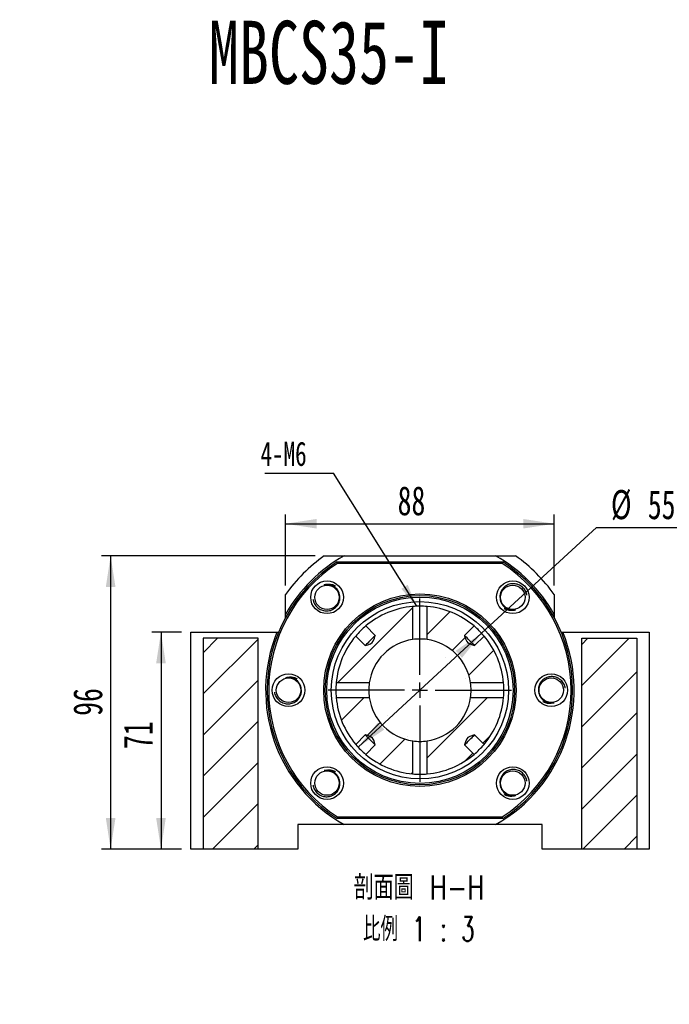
# Paper-space layout 'MBCS35-I' of a CAD drawing. Header units: millimetres. Extents: x 25 to 284, y 3 to 200.
# Tile 3 of 5: x 102 to 173, y 93 to 200. Entities that reach past the tile are written whole.
import ezdxf

# ---------------------------------------------------------------- set-up
doc = ezdxf.new("R2010")
doc.units = ezdxf.units.MM
doc.layers.add('圖層0', color=7, linetype='Continuous')
doc.styles.add('SLDTEXTSTYLE0', font='TXT', dxfattribs={"width": 0.7})
doc.styles.add('SLDTEXTSTYLE1', font='TXT', dxfattribs={"width": 0.7, "bigfont": 'bigfont'})
doc.styles.add('SLDTEXTSTYLE4', font='TXT', dxfattribs={"width": 0.75, "bigfont": 'bigfont'})
doc.styles.add('SLDTEXTSTYLE5', font='TXT', dxfattribs={"width": 0.65625, "bigfont": 'bigfont'})
doc.dimstyles.new('SLDDIMSTYLE1', dxfattribs={"dimtxt": 3.389974, "dimasz": 2.5, "dimexe": 0, "dimexo": 0.0625, "dimgap": 0.847493, "dimtad": 0, "dimtih": 1, "dimtoh": 1, "dimlfac": 3, "dimrnd": 1e-09, "dimzin": 12, "dimdsep": 46, "dimtxsty": 'SLDTEXTSTYLE0', "dimsah": 1, "dimcen": 0, "dimadec": 0, "dimazin": 3, "dimtfac": 1, "dimtmove": 0, "dimatfit": 3, "dimfxl": 1, "dimfrac": 2, "dimtolj": 1, "dimtzin": 12, "dimarcsym": 0})
doc.dimstyles.new('SLDDIMSTYLE2', dxfattribs={"dimtxt": 0.18, "dimasz": 2.5, "dimexe": 0, "dimexo": 0.0625, "dimgap": 0, "dimtad": 0, "dimtih": 1, "dimtoh": 1, "dimdec": 0, "dimrnd": 1e-09, "dimzin": 0, "dimdsep": 46, "dimtxsty": 'Standard', "dimsah": 1, "dimcen": 0.09, "dimadec": 0, "dimazin": 0, "dimtfac": 2.5, "dimtdec": 0, "dimtofl": 0, "dimtmove": 0, "dimatfit": 3, "dimfxl": 1, "dimfrac": 2, "dimtolj": 1, "dimtzin": 0, "dimarcsym": 0})
doc.dimstyles.new('SLDDIMSTYLE3', dxfattribs={"dimtxt": 3.389974, "dimasz": 2.5, "dimexe": 0, "dimexo": 0.0625, "dimgap": 0.847493, "dimtad": 1, "dimlfac": 3, "dimrnd": 1e-09, "dimzin": 12, "dimdsep": 46, "dimtxsty": 'SLDTEXTSTYLE0', "dimsah": 1, "dimcen": 0.09, "dimadec": 0, "dimazin": 3, "dimtfac": 1, "dimtofl": 0, "dimtmove": 0, "dimatfit": 3, "dimfxl": 1, "dimfrac": 2, "dimtolj": 1, "dimtzin": 12, "dimarcsym": 0})

# ---------------------------------------------------------------- blocks, each defined once
blk = doc.blocks.new('SW_SYMBOL_HOLE_DIAM')
at = {"layer": '圖層0', "color": 0}
blk.add_line((300, 0), (700, 1000), dxfattribs=at)
blk.add_circle((500, 500), 350, dxfattribs=at)
blk = doc.blocks.new('SW_SYMBOL_HOLE_SPOT')
at = {"layer": '圖層0', "color": 0}
for p, q in [((0, 875), (0, 75)), ((1600, 75), (1600, 875)), ((0, 75), (1600, 75))]:
    blk.add_line(p, q, dxfattribs=at)
blk = doc.blocks.new('SW_NOTE_9')
at = {"layer": '圖層0', "color": 0}
blk.add_line((19.65, 0), (0, 0), dxfattribs=at)
at = {"layer": '圖層0', "color": 0, "xscale": 0.003964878, "yscale": 0.003964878, "zscale": 0.003964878}
for name, p in [('SW_SYMBOL_HOLE_DIAM', (3.77, 5.75)), ('SW_SYMBOL_HOLE_DIAM', (7.65, 0.52)), ('SW_SYMBOL_HOLE_SPOT', (0.45, 0.52))]:
    blk.add_blockref(name, p, dxfattribs=at)
at = {"layer": '圖層0', "color": 0, "char_height": 3.175, "attachment_point": 1}
for s, insert, style in [('14\\M+18AD1\\M+190FA', (7.79, 9.45), 'SLDTEXTSTYLE1'), ('6-', (0.45, 9.45), 'SLDTEXTSTYLE0'), ('20', (11.67, 4.21), 'SLDTEXTSTYLE0')]:
    blk.add_mtext(s, dxfattribs=dict(at, insert=insert, style=style))
blk = doc.blocks.new('_D_48')
at = {"layer": '圖層0', "color": 7}
for p, q in [((119.89, 133.46), (116.64, 133.46)), ((117.64, 133.46), (117.64, 109.79)), ((119.89, 109.79), (116.64, 109.79))]:
    blk.add_line(p, q, dxfattribs=at)
for points in [[(117.64, 133.46), (117.11, 130.07), (118.16, 130.07)], [(117.64, 109.79), (118.16, 113.18), (117.11, 113.18)]]:
    blk.add_solid(points, dxfattribs=at)
at = {"layer": '圖層0', "color": 7, "insert": (113.54, 120.71), "char_height": 3.175, "attachment_point": 1, "rotation": 90, "style": 'SLDTEXTSTYLE0'}
blk.add_mtext('71', dxfattribs=at)
blk = doc.blocks.new('_D_49')
at = {"layer": '圖層0', "color": 7}
for p, q in [((134.46, 141.79), (111.14, 141.79)), ((112.14, 141.79), (112.14, 109.79)), ((119.89, 109.79), (111.14, 109.79))]:
    blk.add_line(p, q, dxfattribs=at)
for points in [[(112.14, 141.79), (111.62, 138.4), (112.67, 138.4)], [(112.14, 109.79), (112.67, 113.18), (111.62, 113.18)]]:
    blk.add_solid(points, dxfattribs=at)
at = {"layer": '圖層0', "color": 7, "insert": (108.05, 124.33), "char_height": 3.175, "attachment_point": 1, "rotation": 90, "style": 'SLDTEXTSTYLE0'}
blk.add_mtext('96', dxfattribs=at)
blk = doc.blocks.new('_D_50')
at = {"layer": '圖層0', "color": 7}
for p, q in [((131.22, 138.56), (131.22, 146.29)), ((160.56, 138.56), (160.56, 146.29)), ((131.22, 145.29), (160.56, 145.29))]:
    blk.add_line(p, q, dxfattribs=at)
for points in [[(131.22, 145.29), (134.61, 144.77), (134.61, 145.81)], [(160.56, 145.29), (157.17, 145.81), (157.17, 144.77)]]:
    blk.add_solid(points, dxfattribs=at)
at = {"layer": '圖層0', "color": 7, "insert": (143.46, 149.39), "char_height": 3.175, "attachment_point": 1, "style": 'SLDTEXTSTYLE0'}
blk.add_mtext('88', dxfattribs=at)
blk = doc.blocks.new('_D_51')
at = {"layer": '圖層0', "color": 7}
for p, q in [((152.63, 133.34), (165.16, 144.87)), ((165.16, 144.87), (174.74, 144.87)), ((139.15, 120.92), (152.63, 133.34))]:
    blk.add_line(p, q, dxfattribs=at)
blk.add_arc((145.89, 127.13), 9.17, 46.3852, 48.8741, dxfattribs=at)
for points in [[(152.63, 133.34), (149.79, 131.43), (150.49, 130.66)], [(139.15, 120.92), (142, 122.83), (141.29, 123.6)]]:
    blk.add_solid(points, dxfattribs=at)
at = {"layer": '圖層0', "color": 7, "char_height": 3.175, "attachment_point": 1, "style": 'SLDTEXTSTYLE0'}
for s, insert in [('%%c', (166.74, 148.97)), ('55', (170.76, 148.97))]:
    blk.add_mtext(s, dxfattribs=dict(at, insert=insert))
blk = doc.blocks.new('SW_NOTE_10')
at = {"layer": '圖層0', "color": 0, "char_height": 2.6458, "attachment_point": 2}
for s, insert, style in [('\\M+19655\\M+196CA\\M+19AA4 H-H', (8.68, 3.41), 'SLDTEXTSTYLE4'), ('\\M+194E4\\M+197E1 1 : 3', (8.66, -1.12), 'SLDTEXTSTYLE5')]:
    blk.add_mtext(s, dxfattribs=dict(at, insert=insert, style=style))
blk = doc.blocks.new('SW_NOTE_11')
at = {"layer": '圖層0', "color": 0}
blk.add_line((-7.49, 0), (0, 0), dxfattribs=at)
at = {"layer": '圖層0', "color": 0, "insert": (-7.95, 3.43), "char_height": 2.646, "attachment_point": 1, "style": 'SLDTEXTSTYLE0'}
blk.add_mtext('4-M6', dxfattribs=at)
blk = doc.blocks.new('SW_CENTERMARKSYMBOL_26')
at = {"layer": '圖層0', "color": 0}
for p, q in [((0, 1.67), (0, 10)), ((-1.67, 0), (-10, 0)), ((0, 0), (-0.83, 0)), ((0, 0), (0, 0.83)), ((0, 0), (0, -0.83)), ((0, 0), (0.83, 0)), ((1.67, 0), (10, 0)), ((0, -1.67), (0, -10))]:
    blk.add_line(p, q, dxfattribs=at)

psp = doc.layouts.new('MBCS35-I')

# ---------------------------------------------------------------- hatches: boundary and pattern name
at = {"layer": '圖層0', "linetype": 'Continuous', "lineweight": 18}
h = psp.add_hatch(dxfattribs=at)
h.set_pattern_fill('ANSI31', color=256, style=0)
edge = h.paths.add_edge_path(flags=0)
edge.add_spline(control_points=[(141.0169, 133.0963), (140.9586, 132.8909), (140.9047, 132.6811), (140.8074, 132.491), (140.777, 132.4318), (140.7397, 132.3746), (140.6927, 132.3274), (140.6414, 132.276), (140.5782, 132.2363), (140.5131, 132.2043), (140.3265, 132.1125), (140.1229, 132.0592), (139.9229, 132.0024)], knot_values=[0.00402444, 0.00402444, 0.00402444, 0.00402444, 0.00594345, 0.00594345, 0.00594345, 0.00653765, 0.00653765, 0.00653765, 0.00718683, 0.00718683, 0.00718683, 0.00904577, 0.00904577, 0.00904577, 0.00904577], weights=[1, 1, 1, 1, 1, 1, 1, 1, 1, 1, 1, 1, 1], degree=3, periodic=0)
edge.add_line((139.9229, 132.0024), (138.8854, 133.0399))
edge.add_arc((145.8911, 127.1282), 9.1667, 139.840595, 175.046941)
edge.add_line((136.7586, 127.9197), (140.3641, 127.9197))
edge.add_arc((145.8911, 127.1282), 5.5833, 98.149212, 171.850788, ccw=False)
edge.add_line((145.0996, 132.6552), (145.0996, 136.2606))
edge.add_arc((145.8911, 127.1282), 9.1667, 94.953059, 130.159405)
edge.add_line((139.9793, 134.1339), (141.0169, 133.0963))
h = psp.add_hatch(dxfattribs=at)
h.set_pattern_fill('ANSI31', color=256, style=0)
edge = h.paths.add_edge_path(flags=0)
edge.add_line((152.8967, 133.0399), (151.8592, 132.0024))
edge.add_spline(control_points=[(151.8592, 132.0024), (151.8172, 132.0143), (151.7753, 132.0264), (151.7335, 132.0387), (151.6028, 132.0774), (151.4718, 132.1172), (151.3459, 132.1696), (151.2733, 132.1998), (151.2014, 132.2351), (151.1394, 132.2834), (151.0872, 132.324), (151.0427, 132.3757), (151.0079, 132.4319), (150.8876, 132.6263), (150.8339, 132.8557), (150.7712, 133.0755), (150.7692, 133.0824), (150.7672, 133.0894), (150.7652, 133.0963)], knot_values=[0.00196104, 0.00196104, 0.00196104, 0.00196104, 0.00235334, 0.00235334, 0.00235334, 0.00358141, 0.00358141, 0.00358141, 0.00429173, 0.00429173, 0.00429173, 0.00489204, 0.00489204, 0.00489204, 0.00697954, 0.00697954, 0.00697954, 0.00704534, 0.00704534, 0.00704534, 0.00704534], weights=[1, 1, 1, 1, 1, 1, 1, 1, 1, 1, 1, 1, 1, 1, 1, 1, 1, 1, 1], degree=3, periodic=0)
edge.add_line((150.7652, 133.0963), (151.8028, 134.1339))
edge.add_arc((145.8911, 127.1282), 9.1667, 49.840595, 85.046941)
edge.add_line((146.6825, 136.2606), (146.6825, 132.6552))
edge.add_arc((145.8911, 127.1282), 5.5833, 8.149212, 81.850788, ccw=False)
edge.add_line((151.418, 127.9197), (155.0235, 127.9197))
edge.add_arc((145.8911, 127.1282), 9.1667, 4.953059, 40.159405)
h = psp.add_hatch(dxfattribs=at)
h.set_pattern_fill('ANSI31', color=256, style=0)
h.paths.add_polyline_path([(122.2244, 109.7949), (128.2244, 109.7949), (128.2244, 132.7949), (122.2244, 132.7949)], flags=0)
h = psp.add_hatch(dxfattribs=at)
h.set_pattern_fill('ANSI31', color=256, style=0)
h.paths.add_polyline_path([(163.5577, 109.7949), (169.5577, 109.7949), (169.5577, 132.7949), (163.5577, 132.7949)], flags=0)
h = psp.add_hatch(dxfattribs=at)
h.set_pattern_fill('ANSI31', color=256, style=0)
edge = h.paths.add_edge_path(flags=0)
edge.add_spline(control_points=[(139.9229, 122.254), (139.9299, 122.252), (139.9368, 122.2501), (139.9438, 122.2481), (140.1636, 122.1853), (140.393, 122.1316), (140.5873, 122.0114), (140.6436, 121.9766), (140.6953, 121.9321), (140.7359, 121.8799), (140.7841, 121.8179), (140.8194, 121.7459), (140.8496, 121.6734), (140.902, 121.5475), (140.9419, 121.4165), (140.9805, 121.2857), (140.9929, 121.2439), (141.005, 121.202), (141.0169, 121.1601)], knot_values=[0.00799936, 0.00799936, 0.00799936, 0.00799936, 0.00806437, 0.00806437, 0.00806437, 0.01012652, 0.01012652, 0.01012652, 0.01071954, 0.01071954, 0.01071954, 0.01142123, 0.01142123, 0.01142123, 0.01263439, 0.01263439, 0.01263439, 0.01302192, 0.01302192, 0.01302192, 0.01302192], weights=[1, 1, 1, 1, 1, 1, 1, 1, 1, 1, 1, 1, 1, 1, 1, 1, 1, 1, 1], degree=3, periodic=0)
edge.add_line((141.0169, 121.1601), (139.9793, 120.1226))
edge.add_arc((145.8911, 127.1282), 9.1667, 229.840595, 265.046941)
edge.add_line((145.0996, 117.9958), (145.0996, 121.6013))
edge.add_arc((145.8911, 127.1282), 5.5833, 188.149212, 261.850788, ccw=False)
edge.add_line((140.3641, 126.3368), (136.7586, 126.3368))
edge.add_arc((145.8911, 127.1282), 9.1667, 184.953059, 220.159405)
edge.add_line((138.8854, 121.2165), (139.9229, 122.254))
h = psp.add_hatch(dxfattribs=at)
h.set_pattern_fill('ANSI31', color=256, style=0)
edge = h.paths.add_edge_path(flags=0)
edge.add_line((151.8592, 122.254), (152.8967, 121.2165))
edge.add_arc((145.8911, 127.1282), 9.1667, 319.840595, 355.046941)
edge.add_line((155.0235, 126.3368), (151.418, 126.3368))
edge.add_arc((145.8911, 127.1282), 5.5833, 278.149212, 351.850788, ccw=False)
edge.add_line((146.6825, 121.6013), (146.6825, 117.9958))
edge.add_arc((145.8911, 127.1282), 9.1667, 274.953059, 310.159405)
edge.add_line((151.8028, 120.1226), (150.7652, 121.1601))
edge.add_spline(control_points=[(150.7652, 121.1601), (150.7672, 121.167), (150.7692, 121.174), (150.7712, 121.1809), (150.8339, 121.4007), (150.8876, 121.6301), (151.0079, 121.8245), (151.0427, 121.8807), (151.0872, 121.9324), (151.1394, 121.973), (151.2014, 122.0213), (151.2733, 122.0566), (151.3459, 122.0868), (151.4718, 122.1392), (151.6028, 122.179), (151.7335, 122.2177), (151.7753, 122.23), (151.8172, 122.2421), (151.8592, 122.254)], knot_values=[0.00799936, 0.00799936, 0.00799936, 0.00799936, 0.00806437, 0.00806437, 0.00806437, 0.01012652, 0.01012652, 0.01012652, 0.01071954, 0.01071954, 0.01071954, 0.01142123, 0.01142123, 0.01142123, 0.01263439, 0.01263439, 0.01263439, 0.01302192, 0.01302192, 0.01302192, 0.01302192], weights=[1, 1, 1, 1, 1, 1, 1, 1, 1, 1, 1, 1, 1, 1, 1, 1, 1, 1, 1], degree=3, periodic=0)

# ---------------------------------------------------------------- linework, layer by layer
at = {"color": 7, "linetype": 'Continuous', "lineweight": 25}
for p, q in [((135.4561, 141.7949), (137.6297, 141.7949)), ((136.848, 141.1282), (154.9342, 141.1282)), ((154.8849, 140.9615), (136.8972, 140.9615)), ((137.6297, 141.7949), (154.1524, 141.7949)), ((154.1524, 141.7949), (156.326, 141.7949)), ((131.2244, 135.3896), (131.2244, 137.5632)), ((160.5577, 137.5632), (160.5577, 135.3896)), ((131.2244, 135.0444), (131.2244, 135.3896)), ((145.0996, 136.2606), (145.0996, 132.6552)), ((146.6825, 132.6552), (146.6825, 136.2606)), ((160.5577, 135.3896), (160.5577, 135.0444)), ((120.8911, 109.7949), (120.8911, 133.4615)), ((120.8911, 133.4615), (130.2946, 133.4615)), ((130.2946, 133.4615), (130.4746, 133.4615)), ((141.0169, 133.0963), (139.9793, 134.1339)), ((151.8028, 134.1339), (150.7652, 133.0963)), ((161.3075, 133.4615), (161.4875, 133.4615)), ((161.4875, 133.4615), (170.8911, 133.4615)), ((170.8911, 133.4615), (170.8911, 109.7949)), ((122.2244, 132.7949), (122.2244, 109.7949)), ((128.2244, 132.7949), (122.2244, 132.7949)), ((128.2244, 109.7949), (128.2244, 132.7949)), ((138.8854, 133.0399), (139.9229, 132.0024)), ((151.8592, 132.0024), (152.8967, 133.0399)), ((163.5577, 109.7949), (163.5577, 132.7949)), ((163.5577, 132.7949), (169.5577, 132.7949)), ((169.5577, 132.7949), (169.5577, 109.7949)), ((140.3641, 127.9197), (136.7586, 127.9197)), ((155.0235, 127.9197), (151.418, 127.9197)), ((136.7586, 126.3368), (140.3641, 126.3368)), ((151.418, 126.3368), (155.0235, 126.3368)), ((139.9229, 122.254), (138.8854, 121.2165)), ((145.0996, 121.6013), (145.0996, 117.9958)), ((146.6825, 117.9958), (146.6825, 121.6013)), ((152.8967, 121.2165), (151.8592, 122.254)), ((139.9793, 120.1226), (141.0169, 121.1601)), ((150.7652, 121.1601), (151.8028, 120.1226)), ((154.9342, 113.1282), (136.848, 113.1282)), ((136.8972, 113.2949), (154.8849, 113.2949)), ((132.5577, 112.4615), (132.5577, 109.7949)), ((137.6297, 112.4615), (132.5577, 112.4615)), ((154.1524, 112.4615), (137.6297, 112.4615)), ((159.2244, 112.4615), (154.1524, 112.4615)), ((159.2244, 109.7949), (159.2244, 112.4615)), ((122.2244, 109.7949), (120.8911, 109.7949)), ((128.2244, 109.7949), (122.2244, 109.7949)), ((132.5577, 109.7949), (128.2244, 109.7949)), ((163.5577, 109.7949), (159.2244, 109.7949)), ((169.5577, 109.7949), (163.5577, 109.7949)), ((170.8911, 109.7949), (169.5577, 109.7949))]:
    psp.add_line(p, q, dxfattribs=at)
at = {"color": 7, "linetype": 'Continuous', "lineweight": 25, "flags": 128}
for points in [[(141.0169, 133.0963), (140.958, 133.0374), (140.8637, 132.9432), (140.7462, 132.8256), (140.6123, 132.6917), (140.4699, 132.5494), (140.3276, 132.407), (140.1936, 132.2731), (140.0761, 132.1555), (139.9818, 132.0613), (139.9188, 131.9983)], [(139.9229, 132.0024), (140.223, 132.0902), (140.5131, 132.2043), (140.6927, 132.3274), (140.8074, 132.491), (140.9268, 132.7879), (141.0169, 133.0963)], [(151.8592, 132.0024), (151.8003, 132.0613), (151.706, 132.1555), (151.5885, 132.2731), (151.4546, 132.407), (151.3122, 132.5494), (151.1699, 132.6917), (151.0359, 132.8256), (150.9184, 132.9432), (150.8242, 133.0374), (150.7611, 133.1005)], [(150.7652, 133.0963), (150.7712, 133.0755), (150.868, 132.7442), (151.0079, 132.4319), (151.1394, 132.2834), (151.3459, 132.1696), (151.7335, 132.0387), (151.8592, 132.0024)], [(139.9229, 122.254), (139.9818, 122.1951), (140.0761, 122.1009), (140.1936, 121.9833), (140.3276, 121.8494), (140.4699, 121.7071), (140.6123, 121.5647), (140.7462, 121.4308), (140.8637, 121.3132), (140.958, 121.219), (141.021, 121.1559)], [(141.0169, 121.1601), (140.9805, 121.2857), (140.8496, 121.6734), (140.7359, 121.8799), (140.5873, 122.0114), (140.2751, 122.1513), (139.9438, 122.2481), (139.9229, 122.254)], [(150.7652, 121.1601), (150.8242, 121.219), (150.9184, 121.3132), (151.0359, 121.4308), (151.1699, 121.5647), (151.3122, 121.7071), (151.4546, 121.8494), (151.5885, 121.9833), (151.706, 122.1009), (151.8003, 122.1951), (151.8633, 122.2582)], [(151.8592, 122.254), (151.7335, 122.2177), (151.3459, 122.0868), (151.1394, 121.973), (151.0079, 121.8245), (150.868, 121.5122), (150.7712, 121.1809), (150.7652, 121.1601)]]:
    psp.add_lwpolyline(points, dxfattribs=at)
at = {"color": 7, "linetype": 'Continuous', "lineweight": 25}
for centre, radius in [((135.7559, 137.2634), 1.7833), ((135.7559, 137.2634), 1.3333), ((156.0263, 137.2634), 1.7833), ((156.0263, 137.2634), 1.3333), ((145.8911, 127.1282), 10.5), ((145.8911, 127.1282), 10.3333), ((145.8911, 127.1282), 10.1667), ((145.8911, 127.1282), 9.6667), ((131.5577, 127.1282), 1.7833), ((160.2244, 127.1282), 1.7833), ((131.5577, 127.1282), 1.3333), ((160.2244, 127.1282), 1.3333), ((135.7559, 116.993), 1.7833), ((135.7559, 116.993), 1.3333), ((156.0263, 116.993), 1.7833), ((156.0263, 116.993), 1.3333)]:
    psp.add_circle(centre, radius, dxfattribs=at)
for centre, radius, start, end in [((145.8911, 127.1282), 16.6667, 122.85988, 237.14012), ((145.8911, 127.1282), 16.5, 123.030152, 236.969848), ((145.8911, 127.1282), 16.8333, 119.391442, 150.608558), ((145.8911, 127.1282), 18, 125.430945, 144.569055), ((145.8911, 127.1282), 16.8333, 29.391442, 60.608558), ((145.8911, 127.1282), 16.5, 303.030152, 56.969848), ((145.8911, 127.1282), 16.6667, 302.85988, 57.14012), ((145.8911, 127.1282), 18, 35.430945, 54.569055), ((145.8911, 127.1282), 9.1667, 94.953059, 130.159405), ((145.8911, 127.1613), 9.1337, 85.022501, 94.988395), ((145.8911, 127.1282), 9.1667, 49.840595, 85.046941), ((145.8911, 127.1282), 16.8333, 157.899174, 240.608558), ((145.8476, 127.1717), 9.1052, 130.114068, 139.873494), ((145.9352, 127.1724), 9.1043, 40.12617, 49.87383), ((145.8911, 127.1282), 16.8333, 299.391442, 22.100826), ((145.8911, 127.1282), 9.1667, 139.840595, 175.046941), ((145.8911, 127.1282), 5.5833, 98.149212, 171.850788), ((145.8913, 127.1438), 5.5678, 81.795556, 98.187817), ((145.8911, 127.1282), 5.5833, 8.149212, 81.850788), ((145.8911, 127.1282), 9.1667, 4.953059, 40.159405), ((145.858, 127.1282), 9.1337, 175.022501, 184.988395), ((145.8794, 127.1283), 5.5717, 171.799814, 188.051211), ((145.9067, 127.128), 5.5678, 351.795556, 8.187817), ((145.9241, 127.1282), 9.1337, 355.022501, 4.988395), ((145.8911, 127.1282), 9.1667, 184.953059, 220.159405), ((145.8911, 127.1282), 5.5833, 188.149212, 261.850788), ((145.8911, 127.1282), 5.5833, 278.149212, 351.850788), ((145.8911, 127.1282), 9.1667, 319.840595, 355.046941), ((145.8916, 127.0978), 5.553, 261.917324, 278.203747), ((145.8469, 127.0841), 9.1043, 220.12617, 229.87383), ((145.9335, 127.0858), 9.1067, 310.127052, 319.901803), ((145.8911, 127.1282), 9.1667, 229.840595, 265.046941), ((145.8911, 127.1282), 9.1667, 274.953059, 310.159405), ((145.8916, 127.0889), 9.1274, 265.00956, 274.983491)]:
    psp.add_arc(centre, radius, start, end, dxfattribs=at)
for points in [[(136.8972, 140.9615), (136.8808, 141.0171), (136.8643, 141.0726), (136.848, 141.1282)], [(154.9342, 141.1282), (154.9178, 141.0726), (154.9014, 141.0171), (154.8849, 140.9615)], [(136.8972, 113.2949), (136.8808, 113.2393), (136.8643, 113.1838), (136.848, 113.1282)], [(154.9342, 113.1282), (154.9178, 113.1838), (154.9014, 113.2393), (154.8849, 113.2949)]]:
    psp.add_open_spline(points, degree=3, dxfattribs=at)
for points, knots in [([(135.4474, 138.6249), (135.6016, 138.665), (135.9125, 138.7459), (136.3184, 138.6761), (136.5723, 138.5813), (136.664, 138.5222), (136.685, 138.5087)], [0, 0, 0, 0, 0.369642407, 0.745146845, 0.94166788, 1, 1, 1, 1]), ([(137.1174, 137.5719), (137.0768, 137.7509), (137.0009, 137.9209), (136.7894, 138.2196), (136.6537, 138.348), (136.344, 138.5427), (136.1689, 138.6091), (135.9015, 138.6548), (135.8103, 138.6614), (135.6273, 138.6565), (135.5368, 138.6452), (135.4474, 138.6249)], [0, 0, 0, 0, 0.25, 0.25, 0.5, 0.5, 0.75, 0.75, 0.875, 0.875, 1, 1, 1, 1]), ([(157.5625, 137.489), (157.5577, 137.5232), (157.5407, 137.6456), (157.4658, 137.8444), (157.3405, 138.0758), (157.1774, 138.2807), (156.9826, 138.4547), (156.7625, 138.5928), (156.5228, 138.6897), (156.2725, 138.7449), (156.0175, 138.7562), (155.7656, 138.7254), (155.5234, 138.651), (155.2265, 138.5013), (154.911, 138.2235), (154.6724, 137.79), (154.5927, 137.3446), (154.6433, 137.071), (154.6647, 136.9549)], [0, 0, 0, 0, 0.02180913, 0.07797473, 0.13290893, 0.18784297, 0.24258899, 0.29732489, 0.35129774, 0.40527065, 0.45859643, 0.51191469, 0.56492392, 0.61793299, 0.72139249, 0.82493034, 0.92573467, 1, 1, 1, 1]), ([(134.2196, 137.0378), (134.2244, 137.0036), (134.2414, 136.8812), (134.3163, 136.6824), (134.4416, 136.451), (134.6047, 136.2461), (134.7995, 136.0721), (135.0197, 135.934), (135.2594, 135.8371), (135.5096, 135.7819), (135.7646, 135.7706), (136.0165, 135.8014), (136.2587, 135.8758), (136.5556, 136.0255), (136.8711, 136.3033), (137.1097, 136.7368), (137.1894, 137.1823), (137.1388, 137.4559), (137.1174, 137.5719)], [0, 0, 0, 0, 0.021809, 0.07797461, 0.13290881, 0.18784286, 0.24258897, 0.29732487, 0.35129768, 0.40527058, 0.45859638, 0.51191468, 0.56492387, 0.61793295, 0.72139237, 0.82493046, 0.92573466, 1, 1, 1, 1]), ([(154.6647, 136.9549), (154.7053, 136.7759), (154.7812, 136.6059), (154.9928, 136.3072), (155.1284, 136.1789), (155.4381, 135.9841), (155.6132, 135.9177), (155.8807, 135.872), (155.9718, 135.8654), (156.1548, 135.8703), (156.2453, 135.8816), (156.3348, 135.9019)], [0, 0, 0, 0, 0.25, 0.25, 0.5, 0.5, 0.75, 0.75, 0.875, 0.875, 1, 1, 1, 1]), ([(156.3348, 135.9019), (156.1805, 135.8618), (155.8696, 135.7809), (155.4638, 135.8507), (155.2098, 135.9455), (155.1181, 136.0046), (155.0971, 136.0181)], [0, 0, 0, 0, 0.369642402, 0.745146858, 0.94166812, 1, 1, 1, 1]), ([(131.2492, 128.4897), (131.4035, 128.5298), (131.7144, 128.6107), (132.1202, 128.5409), (132.3742, 128.4461), (132.4658, 128.387), (132.4868, 128.3735)], [0, 0, 0, 0, 0.36964241, 0.74514736, 0.94166762, 1, 1, 1, 1]), ([(132.9192, 127.4367), (132.8787, 127.6157), (132.8027, 127.7857), (132.5912, 128.0844), (132.4556, 128.2128), (132.1458, 128.4075), (131.9708, 128.4739), (131.7033, 128.5196), (131.6122, 128.5262), (131.4292, 128.5213), (131.3387, 128.51), (131.2492, 128.4897)], [0, 0, 0, 0, 0.25, 0.25, 0.5, 0.5, 0.75, 0.75, 0.875, 0.875, 1, 1, 1, 1]), ([(161.7606, 127.3538), (161.7559, 127.3881), (161.7389, 127.5104), (161.6639, 127.7092), (161.5386, 127.9406), (161.3756, 128.1455), (161.1807, 128.3195), (160.9606, 128.4576), (160.7209, 128.5545), (160.4706, 128.6097), (160.2156, 128.621), (159.9637, 128.5902), (159.7216, 128.5158), (159.4246, 128.3661), (159.1091, 128.0883), (158.8705, 127.6548), (158.7908, 127.2094), (158.8414, 126.9358), (158.8629, 126.8197)], [0, 0, 0, 0, 0.02180895, 0.07797468, 0.13290871, 0.18784277, 0.24258887, 0.29732477, 0.35129758, 0.40527048, 0.45859627, 0.51191468, 0.56492372, 0.61793283, 0.72139235, 0.8249304, 0.9257346, 1, 1, 1, 1]), ([(130.0215, 126.9026), (130.0262, 126.8684), (130.0432, 126.7461), (130.1182, 126.5472), (130.2435, 126.3158), (130.4066, 126.1109), (130.6014, 125.9369), (130.8215, 125.7988), (131.0612, 125.7019), (131.3115, 125.6467), (131.5665, 125.6354), (131.8184, 125.6662), (132.0606, 125.7406), (132.3575, 125.8903), (132.673, 126.1681), (132.9116, 126.6016), (132.9913, 127.0471), (132.9407, 127.3207), (132.9192, 127.4367)], [0, 0, 0, 0, 0.02180895, 0.07797468, 0.13290871, 0.18784277, 0.24258887, 0.29732477, 0.35129758, 0.40527048, 0.45859627, 0.51191468, 0.56492372, 0.61793283, 0.72139235, 0.8249304, 0.9257346, 1, 1, 1, 1]), ([(158.8629, 126.8197), (158.9034, 126.6407), (158.9794, 126.4707), (159.1909, 126.172), (159.3265, 126.0437), (159.6363, 125.8489), (159.8113, 125.7825), (160.0788, 125.7368), (160.17, 125.7302), (160.3529, 125.7351), (160.4434, 125.7464), (160.5329, 125.7667)], [0, 0, 0, 0, 0.25, 0.25, 0.5, 0.5, 0.75, 0.75, 0.875, 0.875, 1, 1, 1, 1]), ([(160.5329, 125.7667), (160.3787, 125.7266), (160.0677, 125.6457), (159.6619, 125.7155), (159.4079, 125.8103), (159.3163, 125.8694), (159.2953, 125.8829)], [0, 0, 0, 0, 0.36964241, 0.74514736, 0.94166762, 1, 1, 1, 1]), ([(135.4474, 118.3545), (135.6016, 118.3946), (135.9125, 118.4755), (136.3184, 118.4058), (136.5723, 118.3109), (136.664, 118.2518), (136.685, 118.2383)], [0, 0, 0, 0, 0.369642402, 0.745146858, 0.94166812, 1, 1, 1, 1]), ([(137.1174, 117.3015), (137.0768, 117.4805), (137.0009, 117.6505), (136.7894, 117.9492), (136.6537, 118.0776), (136.344, 118.2723), (136.1689, 118.3387), (135.9015, 118.3844), (135.8103, 118.391), (135.6273, 118.3861), (135.5368, 118.3748), (135.4474, 118.3545)], [0, 0, 0, 0, 0.25, 0.25, 0.5, 0.5, 0.75, 0.75, 0.875, 0.875, 1, 1, 1, 1]), ([(157.5625, 117.2186), (157.5577, 117.2529), (157.5407, 117.3752), (157.4658, 117.574), (157.3405, 117.8054), (157.1774, 118.0103), (156.9826, 118.1843), (156.7625, 118.3224), (156.5228, 118.4193), (156.2725, 118.4745), (156.0175, 118.4858), (155.7656, 118.455), (155.5234, 118.3806), (155.2265, 118.2309), (154.911, 117.9531), (154.6724, 117.5196), (154.5927, 117.0742), (154.6433, 116.8006), (154.6647, 116.6845)], [0, 0, 0, 0, 0.021809, 0.07797461, 0.13290881, 0.18784286, 0.24258897, 0.29732487, 0.35129768, 0.40527058, 0.45859638, 0.51191468, 0.56492387, 0.61793295, 0.72139237, 0.82493046, 0.92573466, 1, 1, 1, 1]), ([(134.2196, 116.7674), (134.2244, 116.7332), (134.2414, 116.6109), (134.3163, 116.412), (134.4416, 116.1806), (134.6047, 115.9757), (134.7995, 115.8017), (135.0197, 115.6636), (135.2594, 115.5667), (135.5096, 115.5115), (135.7646, 115.5002), (136.0165, 115.531), (136.2587, 115.6054), (136.5556, 115.7551), (136.8711, 116.0329), (137.1097, 116.4664), (137.1894, 116.9119), (137.1388, 117.1855), (137.1174, 117.3015)], [0, 0, 0, 0, 0.02180913, 0.07797473, 0.13290893, 0.18784297, 0.24258899, 0.29732489, 0.35129774, 0.40527065, 0.45859643, 0.51191469, 0.56492392, 0.61793299, 0.72139249, 0.82493034, 0.92573467, 1, 1, 1, 1]), ([(154.6647, 116.6845), (154.7053, 116.5055), (154.7812, 116.3355), (154.9928, 116.0368), (155.1284, 115.9085), (155.4381, 115.7138), (155.6132, 115.6473), (155.8807, 115.6016), (155.9718, 115.595), (156.1548, 115.5999), (156.2453, 115.6112), (156.3348, 115.6315)], [0, 0, 0, 0, 0.25, 0.25, 0.5, 0.5, 0.75, 0.75, 0.875, 0.875, 1, 1, 1, 1]), ([(156.3348, 115.6315), (156.1805, 115.5914), (155.8696, 115.5105), (155.4638, 115.5803), (155.2098, 115.6751), (155.1181, 115.7342), (155.0971, 115.7477)], [0, 0, 0, 0, 0.369642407, 0.745146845, 0.94166788, 1, 1, 1, 1])]:
    psp.add_open_spline(points, degree=3, knots=knots, dxfattribs=at)

# ---------------------------------------------------------------- block references
at = {"layer": '圖層0', "color": 7}
for name, p in [('SW_NOTE_11', (136.4448, 150.82)), ('SW_CENTERMARKSYMBOL_26', (145.8911, 127.1282)), ('SW_NOTE_9', (78.7199, 92.8581))]:
    psp.add_blockref(name, p, dxfattribs=at)
at = {"layer": '圖層0'}
psp.add_blockref('SW_NOTE_10', (137.1157, 103.5151), dxfattribs=at)

# ---------------------------------------------------------------- texts
at = {"layer": '圖層0', "color": 7, "insert": (122.8678, 200.1623), "char_height": 6.87917, "attachment_point": 1, "style": 'SLDTEXTSTYLE0'}
psp.add_mtext('MBCS35-I', dxfattribs=at)

# ---------------------------------------------------------------- dimensions: what is measured, and where the dimension line sits
at = {"layer": '圖層0', "color": 7}
dim = psp.add_linear_dim(base=(160.5577, 145.2929), p1=(131.2244, 137.5632), p2=(160.5577, 137.5632), dimstyle='SLDDIMSTYLE3', dxfattribs=at)
dim.commit()
dim.dimension.update_dxf_attribs({"geometry": '_D_50', "text_midpoint": (145.4431, 145.2929), "dimtype": 160})
dim = psp.add_diameter_dim_2p(p1=(152.6334, 133.3386), p2=(139.1487, 120.9178), dimstyle='SLDDIMSTYLE1', dxfattribs=at)
dim.commit()
dim.dimension.update_dxf_attribs({"geometry": '_D_51', "text_midpoint": (170.7409, 147.4096), "dimtype": 163})
for base, p1, picture, middle in [((112.1442, 109.7949), (135.4561, 141.7949), '_D_49', (112.1442, 126.3147)), ((117.6361, 109.7949), (120.8911, 133.4615), '_D_48', (117.6361, 122.6997))]:
    dim = psp.add_linear_dim(base=base, p1=p1, p2=(120.8911, 109.7949), angle=90, dimstyle='SLDDIMSTYLE3', dxfattribs=at)
    dim.commit()
    dim.dimension.update_dxf_attribs({"geometry": picture, "text_midpoint": middle, "dimtype": 160})

# ---------------------------------------------------------------- leaders
psp.add_leader([(145.5381, 136.2881), (136.4448, 150.82)], dimstyle='SLDDIMSTYLE2', dxfattribs=at)

doc.saveas('drawing.dxf')
